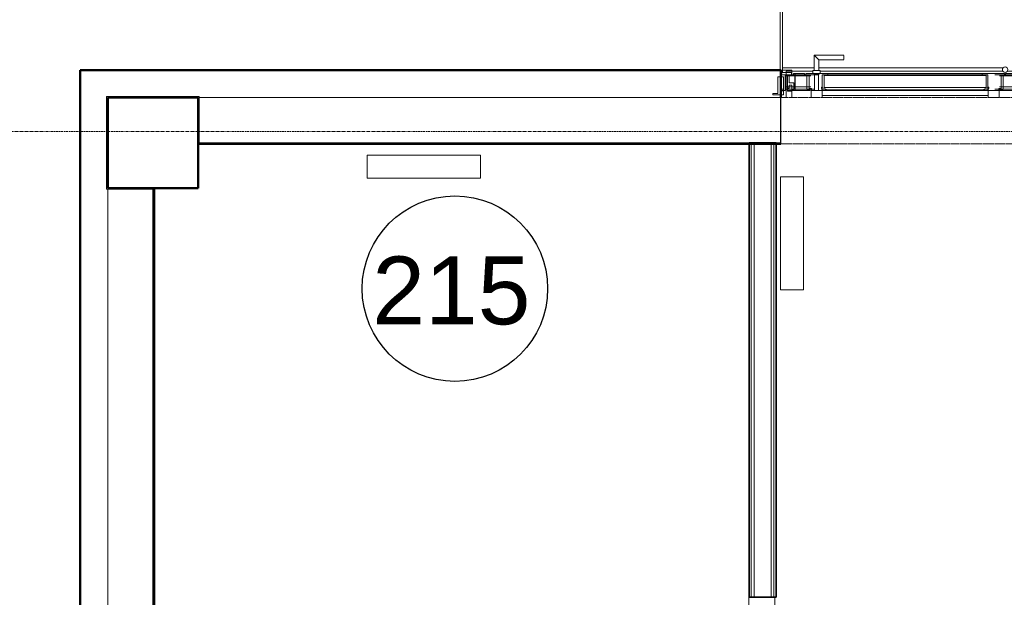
# Model space of a CAD drawing. Header units: millimetres. Extents: x -197461 to 862495, y -970068 to 63888.
# Tile 59 of 205: x -119340 to -114988, y -564164 to -561610. Entities that reach past the tile are written whole.
import ezdxf

# ---------------------------------------------------------------- set-up
doc = ezdxf.new("R2010")
doc.units = ezdxf.units.MM
doc.linetypes.add('Grid Line', pattern=[22.225, 12.7, -3.175, 3.175, -3.175])
doc.linetypes.add('Overhead', pattern=[3.96875, 2.38125, -1.5875])
doc.layers.get('0').update_dxf_attribs({"linetype": 'CONTINUOUS'})
for name, color, linetype, lineweight in [('A-AREA-IDEN', 252, 'CONTINUOUS', 25), ('A-DETL-GENF', 92, 'CONTINUOUS', 5), ('A-DETL-MEDM', 33, 'CONTINUOUS', 25), ('A-Door', 252, 'CONTINUOUS', 0), ('A-FLOR', 192, 'CONTINUOUS', 5), ('A-Glaz-Curt', 4, 'CONTINUOUS', 0), ('A-MASS', 70, 'CONTINUOUS', 5), ('A-Wall', 252, 'CONTINUOUS', 0), ('G-IMPT', 8, 'CONTINUOUS', 5), ('I-WALL', 2, 'CONTINUOUS', 18), ('M-EQPM', 50, 'CONTINUOUS', 5), ('S-Cols', 52, 'CONTINUOUS', 0), ('S-GRID', 1, 'CONTINUOUS', 9)]:
    doc.layers.add(name, color=color, linetype=linetype, lineweight=lineweight)
doc.styles.add('Arial_3', font='arial.ttf', dxfattribs={"height": 300})

# ---------------------------------------------------------------- blocks, each defined once
blk = doc.blocks.new('788507_788512_ventil compact cv22 h_ 500mm - wysokość 500mm-2149061-Otrā stāva plāns uz atzīmes 3_400')
at = {"layer": 'M-EQPM', "color": 252}
for p, q in [((0, 0), (500, 0)), ((0, 0), (0, -102)), ((500, 0), (500, -102)), ((500, -102), (0, -102))]:
    blk.add_line(p, q, dxfattribs=at)
blk = doc.blocks.new('Door-Opening - 1100x6000-3382747-Otrā stāva plāns uz atzīmes 3_400')
at = {"layer": 'A-DETL-GENF', "linetype": 'Overhead'}
for p, q in [((541.8, 102.5), (-558.2, 102.5)), ((-558.2, -102.5), (541.8, -102.5))]:
    blk.add_line(p, q, dxfattribs=at)
at = {"layer": 'A-DETL-MEDM'}
for p, q in [((-558.2, 102.5), (-558.2, -102.5)), ((541.8, -102.5), (541.8, 102.5))]:
    blk.add_line(p, q, dxfattribs=at)
blk = doc.blocks.new('SchueCal_CurtainWall_3335401 - CurtainWall_3335401-3445430-Otrā stāva plāns uz atzīmes 3_400')
at = {"layer": 'A-Glaz-Curt', "lineweight": 18}
for p, q in [((-537, 185), (-562, 185)), ((-562, 185), (-562, 111)), ((-550, 214), (-550, 194)), ((-500, 214), (-550, 214)), ((-550, 194), (-500, 194)), ((-501.5, 203.9), (-548.5, 203.9)), ((-548.5, 203.9), (-548.5, 194)), ((-548.5, 194), (-501.5, 194)), ((-537, 105), (-537, 185)), ((-520, 188.7), (-530, 188.7)), ((-530, 188.7), (-530, 140)), ((-520, 140), (-520, 188.7)), ((-494, 189.1), (-512, 189.1)), ((-512, 189.1), (-512, 158.6)), ((-501.5, 194), (-501.5, 203.9)), ((-500, 194), (-500, 214)), ((-486, 199), (-494, 199)), ((-494, 199), (-494, 189.1)), ((-488, 199), (-488, 124)), ((-444, 199), (-488, 199)), ((-486, 124.2), (-486, 199)), ((-444, 190.5), (-444, 199)), ((-434, 190.5), (-444, 190.5)), ((-341, 199), (-439, 199)), ((-439, 199), (-439, 194)), ((-439, 194), (-424, 194)), ((-434, 129), (-434, 190.5)), ((-424, 194), (-424, 132.5)), ((-366, 124), (-366, 194)), ((-366, 194), (-341, 194)), ((-358, 190), (-358, 138)), ((358, 190), (-358, 190)), ((-341, 194), (-341, 199)), ((439, 199), (341, 199)), ((341, 199), (341, 194)), ((341, 194), (366, 194)), ((358, 138), (358, 190)), ((366, 194), (366, 124)), ((424, 194), (439, 194)), ((424, 132.5), (424, 194)), ((444, 190.5), (434, 190.5)), ((434, 190.5), (434, 129)), ((439, 194), (439, 199)), ((488, 199), (444, 199)), ((444, 199), (444, 190.5)), ((486, 199), (486, 124.2)), ((494, 199), (486, 199)), ((488, 124), (488, 199)), ((494, 189.1), (494, 199)), ((512, 189.1), (494, 189.1)), ((500, 214), (500, 194)), ((550, 214), (500, 214)), ((500, 194), (550, 194)), ((548.5, 203.9), (501.5, 203.9)), ((501.5, 203.9), (501.5, 194)), ((501.5, 194), (548.5, 194)), ((512, 158.6), (512, 189.1)), ((530, 188.7), (520, 188.7)), ((520, 188.7), (520, 140)), ((530, 140), (530, 188.7)), ((562, 185), (537, 185)), ((537, 185), (537, 105)), ((548.5, 194), (548.5, 203.9)), ((550, 194), (550, 214)), ((562, 111), (562, 185)), ((-520, 140), (-530, 140)), ((-530, 140), (-530, 124)), ((-530, 140), (-520, 140)), ((-520, 124), (-520, 140)), ((-512.4, 134), (-519.9, 134)), ((-519.9, 134), (-519.9, 120.6)), ((-500, 148), (-512.4, 148)), ((-512.4, 148), (-512.4, 134)), ((-512, 158.6), (-492.5, 158.6)), ((-500, 120.6), (-500, 148)), ((-492.5, 158.6), (-492.5, 129.2)), ((-424, 132.5), (-414, 132.5)), ((-414, 132.5), (-414, 124)), ((-369.1, 139.5), (-370, 139.5)), ((-370, 139.5), (-370, 134)), ((-370, 134), (-366, 124)), ((-344, 127), (-369.1, 139.5)), ((-358, 138), (358, 138)), ((369.1, 139.5), (344, 127)), ((366, 124), (370, 134)), ((370, 139.5), (369.1, 139.5)), ((370, 134), (370, 139.5)), ((414, 124), (414, 132.5)), ((414, 132.5), (424, 132.5)), ((492.5, 129.2), (492.5, 158.6)), ((492.5, 158.6), (512, 158.6)), ((512.4, 148), (500, 148)), ((500, 148), (500, 120.6)), ((512.4, 134), (512.4, 148)), ((519.9, 134), (512.4, 134)), ((519.9, 120.6), (519.9, 134)), ((530, 140), (520, 140)), ((520, 140), (520, 124)), ((520, 140), (530, 140)), ((530, 124), (530, 140)), ((-562, 111), (-585, 111)), ((-585, 111), (-585, 105)), ((-585, 105), (-537, 105)), ((-550, 130), (-550, 122)), ((-537.6, 130), (-550, 130)), ((-530, 124), (-550, 124)), ((-550, 124), (-550, 93)), ((-550, 122), (-537.6, 122)), ((-537.6, 122), (-537.6, 130)), ((-500, 124), (-520, 124)), ((-519.9, 120.6), (-500, 120.6)), ((-500, 93), (-500, 124)), ((-492.5, 129.2), (-498, 129.2)), ((-498, 129.2), (-498, 124.2)), ((-498, 124.2), (-486, 124.2)), ((-488, 124), (-419, 124)), ((-419, 129), (-434, 129)), ((-419, 124), (-419, 129)), ((-414, 124), (-366, 124)), ((-366, 124), (-344, 124)), ((-344, 124), (-344, 127)), ((344, 127), (344, 124)), ((344, 124), (366, 124)), ((366, 124), (414, 124)), ((419, 129), (419, 124)), ((434, 129), (419, 129)), ((419, 124), (488, 124)), ((486, 124.2), (498, 124.2)), ((498, 129.2), (492.5, 129.2)), ((498, 124.2), (498, 129.2)), ((520, 124), (500, 124)), ((500, 124), (500, 93)), ((500, 120.6), (519.9, 120.6)), ((550, 124), (530, 124)), ((537, 105), (585, 105)), ((550, 130), (537.6, 130)), ((537.6, 130), (537.6, 122)), ((537.6, 122), (550, 122)), ((550, 122), (550, 130)), ((550, 93), (550, 124)), ((585, 111), (562, 111)), ((585, 105), (585, 111))]:
    blk.add_line(p, q, dxfattribs=at)
for start, end in [(0, 180), (180, 360)]:
    blk.add_arc((442, 216.3), 12, start, end, dxfattribs=at)
at = {"layer": 'G-IMPT'}
for p, q in [((-270.5, 280), (-401.5, 280)), ((-401.5, 280), (-401.5, 213)), ((-270.5, 270), (-270.5, 278.7)), ((-270.5, 261.3), (-270.5, 270)), ((-381.5, 260), (-270.5, 260)), ((-381.5, 213), (-381.5, 260)), ((-525, 194), (-525, 209)), ((-525, 209), (-407.4, 209)), ((-399.5, 194), (-525, 194)), ((-525, 140), (-525, 188.7)), ((-525, 188.7), (-417, 188.7)), ((-424, 194), (-424, 188.7)), ((-407.8, 213), (-407.8, 199)), ((-375.3, 213), (-407.8, 213)), ((-407.8, 213), (-407.8, 199)), ((-407.8, 199), (-375.3, 199)), ((-402, 198.8), (-402, 197)), ((-402, 198.8), (-396.8, 198.8)), ((-381, 198.8), (-402, 198.8)), ((-399.7, 197), (-402, 197)), ((-402, 197), (-399.7, 197)), ((-400, 196), (-400, 124)), ((-381, 197), (-399.7, 197)), ((-399.7, 197), (-397.1, 197)), ((-399.7, 197), (-399.4, 193)), ((-399.6, 195), (-399.7, 197)), ((-381, 197), (-399.7, 197)), ((-396.5, 196), (-399.6, 196)), ((-399.4, 193), (-383.1, 193)), ((-396.4, 198.5), (-399, 198.5)), ((-399, 198.5), (-396.4, 198.5)), ((-399, 198), (-395.3, 198)), ((-395.3, 198), (-399, 198)), ((-399, 197), (-384, 197)), ((-384, 197), (-399, 197)), ((-397.4, 196.8), (-393.1, 196.8)), ((-393.1, 196.8), (-397.4, 196.8)), ((-397.1, 197), (-384.3, 197)), ((-384.3, 197), (-397.1, 197)), ((-394.4, 193), (-396.6, 193)), ((-392.6, 196.8), (-392.6, 196.8)), ((-386.5, 196), (-391.2, 196)), ((-387.8, 198), (-384, 198)), ((-384, 198), (-387.8, 198)), ((-384, 198.5), (-387.1, 198.5)), ((-387.1, 198.5), (-384, 198.5)), ((-386.3, 198.8), (-381, 198.8)), ((-383.4, 196), (-383.4, 196)), ((-383, 124), (-383, 196)), ((-381.3, 193), (-381, 197)), ((-381, 197), (-381, 198.8)), ((-375.6, 209), (433, 209)), ((-375.3, 199), (-375.3, 213)), ((-375.3, 213), (-375.3, 199)), ((-341, 199), (-375.3, 199)), ((-366, 138), (-366, 194)), ((-366, 194), (-341, 194)), ((358, 190), (-358, 190)), ((-341, 194), (-341, 199)), ((-341, 199), (341, 199)), ((-341, 194), (341, 194)), ((341, 194), (341, 199)), ((341, 199), (397, 199)), ((366, 194), (341, 194)), ((366, 138), (366, 194)), ((525, 194), (397, 194)), ((417, 188.7), (525, 188.7)), ((424, 188.7), (424, 194)), ((451, 209), (525, 209)), ((525, 209), (525, 194)), ((525, 140), (525, 188.7)), ((-525, 130), (-525, 140)), ((-525, 140), (-417, 140)), ((-525, 140), (-417, 140)), ((-417, 132.5), (-414, 132.5)), ((-414, 132.5), (-414, 130)), ((-366, 127), (-366, 139.5)), ((366, 139.5), (366, 127)), ((414, 130), (414, 132.5)), ((414, 132.5), (417, 132.5)), ((417, 140), (525, 140)), ((417, 140), (525, 140)), ((525, 140), (525, 130)), ((-525, 93), (-525, 130)), ((-525, 130), (-399.6, 130)), ((-415.8, 124), (-367.3, 124)), ((-415.8, 124), (-415.8, 93)), ((-367.3, 93), (-367.3, 124)), ((367.3, 102.2), (-367.3, 102.2)), ((-366, 124), (-366, 127)), ((-366, 127), (366, 127)), ((-366, 124), (366, 124)), ((366, 127), (366, 124)), ((367.3, 124), (415.8, 124)), ((367.3, 124), (367.3, 93)), ((397, 130), (525, 130)), ((415.8, 93), (415.8, 124)), ((525, 130), (525, 93))]:
    blk.add_line(p, q, dxfattribs=at)
at = {"layer": 'G-IMPT', "flags": 128}
for points in [[(-401.5, 280), (-398.6, 277.1), (-391.5, 270)], [(-391.5, 270), (-398.6, 277.1), (-401.5, 280)], [(-381.5, 260), (-384.4, 262.9), (-391.5, 270)], [(-391.5, 270), (-384.4, 262.9), (-381.5, 260)], [(-402, 198.8), (-402, 198.9), (-402, 198.9), (-402, 198.9), (-402, 198.9), (-402, 198.9), (-402, 198.9), (-402, 198.9), (-402, 198.9), (-402, 198.9), (-402, 198.9), (-402, 198.9), (-402, 198.9), (-402, 198.9), (-402, 198.9), (-402, 198.9), (-402, 198.9), (-402, 198.9), (-402, 198.9)], [(-381, 199), (-381, 198.9), (-381, 198.9), (-381, 198.9), (-381, 198.9), (-381, 198.9), (-381, 198.9), (-381, 198.9), (-381, 198.9), (-381, 198.9), (-381, 198.9), (-381, 198.9), (-381, 198.9), (-381, 198.9), (-381, 198.9), (-381, 198.9), (-381, 198.9), (-381, 198.9), (-381, 198.9)]]:
    blk.add_lwpolyline(points, dxfattribs=at)
at = {"layer": 'G-IMPT'}
for start, end in [(0, 180), (180, 360)]:
    blk.add_arc((442, 216.3), 12, start, end, dxfattribs=at)
for points in [[(-397.4, 196.8), (-397.3, 197), (-397.2, 197), (-397.1, 197)], [(-397.1, 197), (-397.2, 197), (-397.3, 197), (-397.4, 196.8)]]:
    blk.add_open_spline(points, degree=3, dxfattribs=at)
blk = doc.blocks.new('SchueCal_CurtainWall_3335401 - Type 1-3526698-Otrā stāva plāns uz atzīmes 3_400')
blk.add_blockref('SchueCal_CurtainWall_3335401 - CurtainWall_3335401-3445430-Otrā stāva plāns uz atzīmes 3_400', (0, 0))
blk = doc.blocks.new('PBL_telpnu_numeracija_0001 - PBL telpas NUMERĀCIJA-1342367-Otrā stāva plāns uz atzīmes 3_400')
at = {"layer": 'A-AREA-IDEN'}
blk.add_circle((0.034, 0.024), 2.733, dxfattribs=at)

msp = doc.modelspace()

# ---------------------------------------------------------------- hatches: boundary and pattern name
at = {"layer": 'A-Wall', "true_color": 0x636466}
h = msp.add_hatch(color=251, dxfattribs=at)
h.paths.add_polyline_path([(-117803.32857, -562159.39191), (-116115.96219, -562159.39191), (-116116.97429, -562154.39191), (-118545.96639, -562154.39191), (-118545.96639, -562159.39191), (-117994.53249, -562159.39191)], flags=0)
h.paths.add_polyline_path([(-115976.17628, -562159.39191), (-115976.17628, -562154.39191), (-115995.96219, -562154.39191), (-115995.96219, -562159.39191)], flags=0)
msp.add_hatch(color=251, dxfattribs=at).paths.add_polyline_path([(-118750.96639, -568249.39191), (-118745.96639, -568249.39191), (-118745.96639, -562359.39191), (-118750.96639, -562359.39191), (-118750.96639, -567898.27221)], flags=0)

# ---------------------------------------------------------------- linework, layer by layer
at = {"layer": 'A-FLOR', "color": 251, "true_color": 0x636466}
for p, q in [((-118545.96639, -562154.39191), (-118550.96639, -562154.39191)), ((-116116.97429, -567004.38794), (-116116.97429, -562159.39191)), ((-118750.96639, -562354.40797), (-118750.96639, -562359.39191)), ((-116001.58259, -564164.38384), (-116001.52007, -564611.06644))]:
    msp.add_line(p, q, dxfattribs=at)
at = {"layer": 'A-MASS', "color": 251, "lineweight": 18, "true_color": 0x636466}
for p, q in [((-115978.26389, -561352.84865), (-115978.26389, -561844.4067)), ((-115968.26389, -561844.4067), (-115968.26389, -561352.84865)), ((-115978.26389, -561844.4067), (-115968.26389, -561844.4067))]:
    msp.add_line(p, q, dxfattribs=at)
at = {"layer": 'A-MASS', "color": 251, "true_color": 0x636466}
for p, q in [((-115968.26389, -561823.12615), (-115826.75443, -561823.12615)), ((-115808.46112, -561823.12615), (-114992.87676, -561823.12615))]:
    msp.add_line(p, q, dxfattribs=at)
at = {"layer": 'A-Wall', "color": 251, "lineweight": 50, "true_color": 0x636466}
for p, q in [((-115976.17628, -561833.39191), (-119071.96639, -561833.39191)), ((-119071.96639, -561833.39191), (-119071.96639, -568854.39191)), ((-115976.17628, -561954.39191), (-115976.17628, -561833.39191)), ((-118545.96639, -562159.39191), (-115976.17628, -562159.39191)), ((-118745.96639, -568249.39191), (-118745.96639, -562359.39191))]:
    msp.add_line(p, q, dxfattribs=at)
at = {"layer": 'A-Wall', "color": 251, "lineweight": 5, "true_color": 0x636466}
for p, q in [((-115976.17628, -561834.39191), (-119071.96639, -561834.39191)), ((-119070.96639, -561833.39191), (-119070.96639, -568854.39191)), ((-115976.17628, -561954.39191), (-118545.96639, -561954.39191)), ((-118545.96639, -561954.39191), (-118545.96639, -562159.39191)), ((-118545.96639, -561954.39191), (-115976.17628, -561954.39191)), ((-115976.17628, -562154.39191), (-118545.96639, -562154.39191)), ((-116105.96219, -562154.38384), (-116105.96219, -564164.38384)), ((-116093.46219, -562154.38384), (-116093.46219, -564164.38384)), ((-116018.46219, -562154.38384), (-116018.46219, -564164.38384)), ((-116005.96219, -562154.38384), (-116005.96219, -564164.38384)), ((-118745.96639, -562359.39191), (-118950.96639, -562359.39191)), ((-118950.96639, -562359.39191), (-118950.96639, -568249.39191)), ((-118950.96639, -568249.39191), (-118950.96639, -562359.39191)), ((-118750.96639, -562359.39191), (-118750.96639, -568249.39191))]:
    msp.add_line(p, q, dxfattribs=at)
at = {"layer": 'A-Wall', "color": 251, "true_color": 0x636466}
for p, q in [((-118955.96639, -561949.39191), (-118545.96639, -561949.39191)), ((-118955.96639, -562359.39191), (-118955.96639, -561949.39191)), ((-118545.96639, -561949.39191), (-118545.96639, -561954.39191)), ((-118950.96639, -562359.39191), (-118955.96639, -562359.39191))]:
    msp.add_line(p, q, dxfattribs=at)
at = {"layer": 'I-WALL', "color": 251, "lineweight": 35, "true_color": 0x636466}
for p, q in [((-115995.96219, -562154.38384), (-116115.96219, -562154.38384)), ((-116115.96219, -562154.38384), (-116115.96219, -564164.38384)), ((-115995.96219, -564164.38384), (-115995.96219, -562154.38384)), ((-116115.96219, -564164.38384), (-115995.96219, -564164.38384))]:
    msp.add_line(p, q, dxfattribs=at)
at = {"layer": 'S-Cols', "color": 251, "lineweight": 50, "true_color": 0x636466}
for p, q in [((-118950.96639, -561954.39191), (-118950.96639, -562354.39191)), ((-118550.96639, -561954.39191), (-118950.96639, -561954.39191)), ((-118550.96639, -562354.39191), (-118550.96639, -561954.39191)), ((-118950.96639, -562354.39191), (-118550.96639, -562354.39191))]:
    msp.add_line(p, q, dxfattribs=at)
at = {"layer": 'S-GRID', "color": 251, "linetype": 'Grid Line', "true_color": 0x636466}
msp.add_line((-84476.21451, -562104.39191), (-124800.96639, -562104.39191), dxfattribs=at)

# ---------------------------------------------------------------- block references
at = {"layer": 'A-AREA-IDEN', "color": 251, "true_color": 0x636466, "xscale": 149.9999999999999, "yscale": 149.9999999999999, "zscale": 149.9999999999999}
msp.add_blockref('PBL_telpnu_numeracija_0001 - PBL telpas NUMERĀCIJA-1342367-Otrā stāva plāns uz atzīmes 3_400', (-117421.24584, -562803.12301), dxfattribs=at)
at = {"layer": 'A-Door', "color": 251, "true_color": 0x636466}
msp.add_blockref('Door-Opening - 1100x6000-3382747-Otrā stāva plāns uz atzīmes 3_400', (-115417.98763, -562056.89191), dxfattribs=at)
at = {"layer": 'A-Glaz-Curt', "color": 251, "true_color": 0x636466}
msp.add_blockref('SchueCal_CurtainWall_3335401 - Type 1-3526698-Otrā stāva plāns uz atzīmes 3_400', (-115426.17628, -562047.39191), dxfattribs=at)
at = {"layer": 'M-EQPM', "color": 251, "true_color": 0x636466}
msp.add_blockref('788507_788512_ventil compact cv22 h_ 500mm - wysokość 500mm-2149061-Otrā stāva plāns uz atzīmes 3_400', (-117803.32857, -562209.39191), dxfattribs=at)
at = {"layer": 'M-EQPM', "color": 251, "true_color": 0x636466, "rotation": 90.00000000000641}
msp.add_blockref('788507_788512_ventil compact cv22 h_ 500mm - wysokość 500mm-2149061-Otrā stāva plāns uz atzīmes 3_400', (-115977.17005, -562804.39191), dxfattribs=at)

# ---------------------------------------------------------------- texts
at = {"layer": 'A-AREA-IDEN', "color": 251, "lineweight": 9, "true_color": 0x636466, "insert": (-117781.36594, -562657.24382), "char_height": 300, "width": 865.8225, "attachment_point": 1, "style": 'Arial_3'}
msp.add_mtext('215', dxfattribs=at)

doc.saveas('drawing.dxf')
